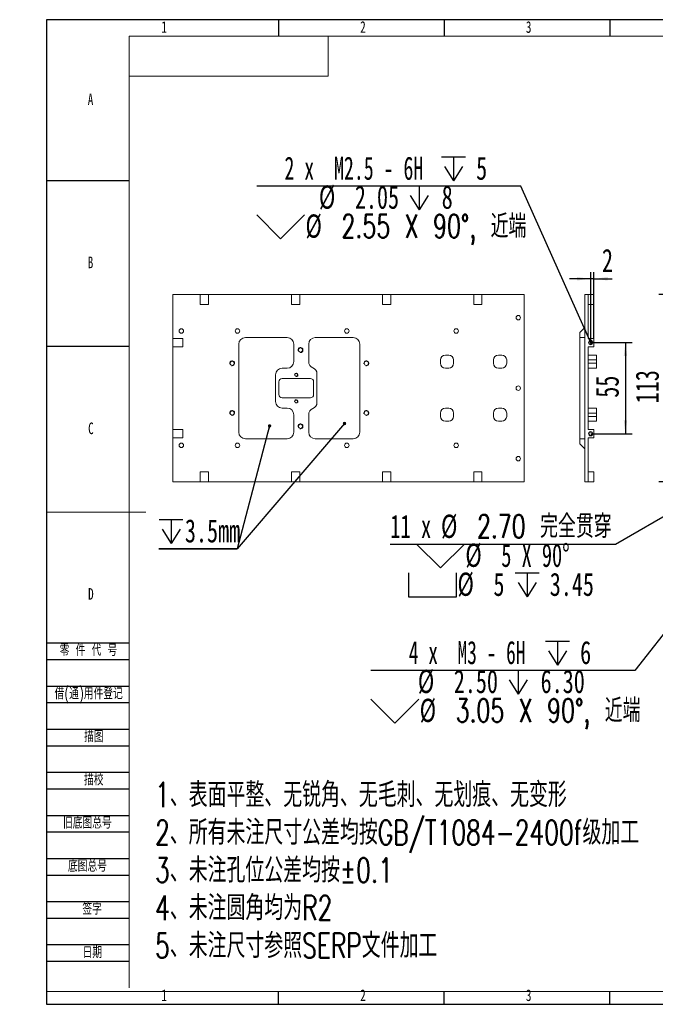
# Model space of a CAD drawing. Header units: millimetres. Extents: x -8 to 916, y -4 to 297.
# Tile 1 of 13: x -8 to 184, y 0 to 297. Entities that reach past the tile are written whole.
import ezdxf

# ---------------------------------------------------------------- set-up
doc = ezdxf.new("R2010")
doc.units = ezdxf.units.MM
for name, color, linetype in [('10', 7, 'Continuous'), ('5', 7, 'Continuous'), ('9', 7, 'Continuous')]:
    doc.layers.add(name, color=color, linetype=linetype)
doc.styles.add('SLDTEXTSTYLE0', font='TXT', dxfattribs={"width": 0.7, "bigfont": 'bigfont'})
doc.styles.add('SLDTEXTSTYLE1', font='TXT', dxfattribs={"width": 0.7})
doc.styles.add('SLDTEXTSTYLE2', font='TXT', dxfattribs={"width": 0.614286, "bigfont": 'bigfont'})
doc.styles.add('SLDTEXTSTYLE4', font='TXT', dxfattribs={"width": 0.65})
doc.styles.add('SLDTEXTSTYLE5', font='TXT', dxfattribs={"width": 0.642857})
doc.styles.add('SLDTEXTSTYLE6', font='TXT', dxfattribs={"width": 0.616667})
doc.styles.add('SLDTEXTSTYLE7', font='TXT', dxfattribs={"width": 0.628571})
doc.dimstyles.new('SLDDIMSTYLE0', dxfattribs={"dimtxt": 7, "dimasz": 4.08, "dimexe": 0, "dimexo": 0.0625, "dimgap": 1.75, "dimtad": 2, "dimlfac": 2, "dimrnd": 1e-09, "dimzin": 12, "dimdsep": 46, "dimtxsty": 'SLDTEXTSTYLE1', "dimsah": 1, "dimcen": 0.09, "dimadec": 0, "dimazin": 3, "dimtfac": 1, "dimtofl": 0, "dimtmove": 0, "dimatfit": 3, "dimfxl": 0, "dimfrac": 2, "dimtolj": 1, "dimtzin": 12, "dimarcsym": 0})
doc.dimstyles.new('SLDDIMSTYLE1', dxfattribs={"dimtxt": 7, "dimasz": 4.08, "dimexe": 0, "dimexo": 0.0625, "dimgap": 1.75, "dimtad": 0, "dimtih": 1, "dimtoh": 1, "dimlfac": 2, "dimrnd": 1e-09, "dimzin": 4, "dimdsep": 46, "dimtxsty": 'SLDTEXTSTYLE1', "dimblk1": 'NONE', "dimsah": 1, "dimcen": 0, "dimadec": 0, "dimazin": 1, "dimtfac": 1, "dimtmove": 0, "dimatfit": 3, "dimldrblk": 'NONE', "dimfxl": 0, "dimfrac": 2, "dimtolj": 1, "dimtzin": 12, "dimarcsym": 0})
doc.dimstyles.new('SLDDIMSTYLE3', dxfattribs={"dimtxt": 7, "dimasz": 4.08, "dimexe": 0, "dimexo": 0.0625, "dimgap": 1.75, "dimtad": 2, "dimlfac": 2, "dimrnd": 1e-09, "dimzin": 12, "dimdsep": 46, "dimtxsty": 'SLDTEXTSTYLE1', "dimsah": 1, "dimcen": 0.09, "dimadec": 0, "dimazin": 3, "dimtfac": 1, "dimtmove": 0, "dimatfit": 0, "dimfxl": 0, "dimfrac": 2, "dimtolj": 1, "dimtzin": 12, "dimarcsym": 0})
doc.dimstyles.new('SLDDIMSTYLE5', dxfattribs={"dimtxt": 7, "dimasz": 4.08, "dimexe": 0, "dimexo": 0.0625, "dimgap": 1.75, "dimtad": 0, "dimtih": 1, "dimtoh": 1, "dimdec": 6, "dimlfac": 2, "dimrnd": 1e-09, "dimzin": 12, "dimdsep": 46, "dimtxsty": 'SLDTEXTSTYLE1', "dimblk1": 'NONE', "dimsah": 1, "dimcen": 0, "dimadec": 0, "dimazin": 3, "dimtfac": 1, "dimtmove": 0, "dimatfit": 3, "dimldrblk": 'NONE', "dimfxl": 0, "dimfrac": 2, "dimtolj": 1, "dimtzin": 12, "dimarcsym": 0})

# ---------------------------------------------------------------- blocks, each defined once
blk = doc.blocks.new('SW_NOTE_1')
at = {"layer": '10', "color": 0, "attachment_point": 1, "style": 'SLDTEXTSTYLE0'}
for s, insert, char_height in [('1\\M+18141\\M+1955C\\M+196CA\\M+195BD\\M+190AE\\M+18141\\M+19DD9锐\\M+18A70\\M+18141\\M+19DD9\\M+196D1\\M+18E68\\M+18141\\M+19DD9划\\M+18DAD\\M+18141\\M+19DD9变\\M+18C60', (0, 9.55), 7.40833), ('2\\M+18141\\M+18F8A\\M+1974C\\M+196A2\\M+1928D\\M+18EDA\\M+190A1\\M+18CF6\\M+18DB7\\M+18BCF\\M+188C2GB/T1084-2400f级\\M+189C1\\M+18D48', (0, -1.83), 7.40833), ('3\\M+18141\\M+196A2\\M+1928D\\M+18D45\\M+188CA\\M+18CF6\\M+18DB7\\M+18BCF\\M+188C2\\M+1817D0.1', (0, -13.21), 7.4083), ('4\\M+18141\\M+196A2\\M+1928D圆\\M+18A70\\M+18BCF为R2', (0, -24.58), 7.4083), ('5\\M+18141\\M+196A2\\M+1928D\\M+18EDA\\M+190A1\\M+18E51\\M+18FC6SERP\\M+195B6\\M+18C8F\\M+189C1\\M+18D48', (0, -35.96), 7.4083)]:
    blk.add_mtext(s, dxfattribs=dict(at, insert=insert, char_height=char_height))
blk = doc.blocks.new('SW_SYMBOL_HOLE_SINK')
at = {"layer": '10', "color": 0}
for p, q in [((0, 875), (800, 75)), ((800, 75), (1600, 875))]:
    blk.add_line(p, q, dxfattribs=at)
blk = doc.blocks.new('SW_SYMBOL_HOLE_SPOT')
at = {"layer": '10', "color": 0}
for p, q in [((0, 875), (0, 75)), ((1600, 75), (1600, 875)), ((0, 75), (1600, 75))]:
    blk.add_line(p, q, dxfattribs=at)
blk = doc.blocks.new('SW_SYMBOL_HOLE_DEPTH')
at = {"layer": '10', "color": 0}
for p, q in [((0, 875), (800, 875)), ((400, 875), (400, 75)), ((100, 555), (400, 75)), ((700, 555), (400, 75))]:
    blk.add_line(p, q, dxfattribs=at)
blk = doc.blocks.new('_D_2')
at = {"layer": '10'}
for p, q in [((215.5, 163.98), (171.79, 138.73)), ((217.67, 165.23), (215.5, 163.98)), ((171.79, 138.73), (103.76, 138.73))]:
    blk.add_line(p, q, dxfattribs=at)
blk.add_solid([(215.5, 163.98), (211.72, 162.38), (212.23, 161.5)], dxfattribs=at)
at = {"layer": '10', "xscale": 0.009023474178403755, "yscale": 0.009023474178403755, "zscale": 0.009023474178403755}
for name, p in [('SW_SYMBOL_HOLE_SINK', (111.71, 130.95)), ('SW_SYMBOL_HOLE_SPOT', (109.33, 122.21)), ('SW_SYMBOL_HOLE_DEPTH', (141.49, 122.21))]:
    blk.add_blockref(name, p, dxfattribs=at)
at = {"layer": '10', "char_height": 7, "attachment_point": 1}
for s, insert, style in [('11 x', (103.76, 147.68), 'SLDTEXTSTYLE4'), ('%%c', (119.09, 147.7), 'SLDTEXTSTYLE1'), ('2.70 \\M+18AAE\\M+19153贯\\M+190FA', (129.94, 147.68), 'SLDTEXTSTYLE0'), ('%%c', (126.44, 138.96), 'SLDTEXTSTYLE1'), ('5 X 90°', (137.29, 138.94), 'SLDTEXTSTYLE5'), ('%%c', (124.06, 130.22), 'SLDTEXTSTYLE1'), ('5', (134.91, 130.19), 'SLDTEXTSTYLE1'), ('3.45', (151.91, 130.19), 'SLDTEXTSTYLE1')]:
    blk.add_mtext(s, dxfattribs=dict(at, insert=insert, style=style))
blk = doc.blocks.new('_NONE')
blk = doc.blocks.new('_D_10')
at = {"layer": '10'}
for p, q in [((238.56, 178.45), (237.62, 177.25)), ((237.62, 177.25), (177.62, 100.68)), ((177.62, 100.68), (97.92, 100.68))]:
    blk.add_line(p, q, dxfattribs=at)
blk.add_solid([(237.62, 177.25), (234.7, 174.36), (235.5, 173.73)], dxfattribs=at)
at = {"layer": '10', "xscale": 0.009023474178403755, "yscale": 0.009023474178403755, "zscale": 0.009023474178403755}
for name, p in [('SW_SYMBOL_HOLE_DEPTH', (150.66, 101.64)), ('SW_SYMBOL_HOLE_DEPTH', (138.73, 92.9)), ('SW_SYMBOL_HOLE_SINK', (97.92, 84.16))]:
    blk.add_blockref(name, p, dxfattribs=at)
at = {"layer": '10', "char_height": 7, "attachment_point": 1}
for s, insert, style in [('4 x  M3 - 6H', (109.37, 109.62), 'SLDTEXTSTYLE6'), ('6', (161.08, 109.62), 'SLDTEXTSTYLE1'), ('%%c', (112.1, 100.91), 'SLDTEXTSTYLE1'), ('2.50', (122.95, 100.88), 'SLDTEXTSTYLE1'), ('6.30', (149.15, 100.88), 'SLDTEXTSTYLE1'), ('%%c', (112.65, 92.17), 'SLDTEXTSTYLE1'), ('3.05 X 90\\M+1818B, \\M+18BDF\\M+1925B', (123.5, 92.14), 'SLDTEXTSTYLE0')]:
    blk.add_mtext(s, dxfattribs=dict(at, insert=insert, style=style))
blk = doc.blocks.new('_D_15')
at = {"layer": '10'}
for p, q in [((214.84, 214.1), (184.84, 214.1)), ((186.84, 214.1), (186.84, 157.6)), ((214.84, 157.6), (184.84, 157.6))]:
    blk.add_line(p, q, dxfattribs=at)
for points in [[(186.84, 214.1), (186.33, 210.02), (187.35, 210.02)], [(186.84, 157.6), (187.35, 161.68), (186.33, 161.68)]]:
    blk.add_solid(points, dxfattribs=at)
at = {"layer": '10', "insert": (177.81, 181.29), "char_height": 7, "attachment_point": 1, "rotation": 90, "style": 'SLDTEXTSTYLE1'}
blk.add_mtext('113', dxfattribs=at)
blk = doc.blocks.new('_D_29')
at = {"layer": '10'}
for p, q in [((164.26, 199.6), (176.75, 199.6)), ((174.75, 199.6), (174.75, 172.1)), ((164.26, 172.1), (176.75, 172.1))]:
    blk.add_line(p, q, dxfattribs=at)
for points in [[(174.75, 199.6), (174.24, 195.52), (175.26, 195.52)], [(174.75, 172.1), (175.26, 176.18), (174.24, 176.18)]]:
    blk.add_solid(points, dxfattribs=at)
at = {"layer": '10', "insert": (165.73, 182.97), "char_height": 7, "attachment_point": 1, "rotation": 90, "style": 'SLDTEXTSTYLE1'}
blk.add_mtext('55', dxfattribs=at)
blk = doc.blocks.new('_D_30')
at = {"layer": '10'}
for p, q in [((164.26, 199.6), (164.26, 220.85)), ((165.26, 200.85), (165.26, 220.85)), ((164.26, 218.85), (157.91, 218.85)), ((165.26, 218.85), (164.26, 218.85)), ((165.26, 218.85), (170.74, 218.85))]:
    blk.add_line(p, q, dxfattribs=at)
for points in [[(164.26, 218.85), (160.18, 219.36), (160.18, 218.34)], [(165.26, 218.85), (169.34, 218.34), (169.34, 219.36)]]:
    blk.add_solid(points, dxfattribs=at)
at = {"layer": '10', "insert": (167.66, 227.88), "char_height": 7, "attachment_point": 1, "style": 'SLDTEXTSTYLE1'}
blk.add_mtext('2', dxfattribs=at)
blk = doc.blocks.new('_D_31')
at = {"layer": '10'}
for p, q in [((143.16, 246.76), (63.47, 246.76)), ((164, 200.19), (143.16, 246.76)), ((164.52, 199.02), (164, 200.19))]:
    blk.add_line(p, q, dxfattribs=at)
blk.add_solid([(164, 200.19), (162.8, 204.12), (161.87, 203.7)], dxfattribs=at)
at = {"layer": '10', "xscale": 0.009023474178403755, "yscale": 0.009023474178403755, "zscale": 0.009023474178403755}
for name, p in [('SW_SYMBOL_HOLE_DEPTH', (119.27, 247.72)), ('SW_SYMBOL_HOLE_DEPTH', (108.88, 238.98)), ('SW_SYMBOL_HOLE_SINK', (63.47, 230.24))]:
    blk.add_blockref(name, p, dxfattribs=at)
at = {"layer": '10', "char_height": 7, "attachment_point": 1}
for s, insert, style in [('2 x  M2.5 - 6H', (71.84, 255.71), 'SLDTEXTSTYLE7'), ('5', (129.69, 255.71), 'SLDTEXTSTYLE1'), ('%%c', (82.24, 247), 'SLDTEXTSTYLE1'), ('2.05', (93.1, 246.97), 'SLDTEXTSTYLE1'), ('8', (119.3, 246.97), 'SLDTEXTSTYLE1'), ('%%c', (78.19, 238.26), 'SLDTEXTSTYLE1'), ('2.55 X 90\\M+1818B, \\M+18BDF\\M+1925B', (89.05, 238.23), 'SLDTEXTSTYLE0')]:
    blk.add_mtext(s, dxfattribs=dict(at, insert=insert, style=style))
blk = doc.blocks.new('SW_NOTE_2')
at = {"layer": '10', "color": 0}
for p, q in [((-0.09, 0.06), (23.53, 0.06)), ((23.53, 0.06), (-0.09, 0.06)), ((-0.09, 0.06), (23.53, 0.06)), ((23.53, 0.06), (-0.09, 0.06)), ((-0.09, 0.06), (23.53, 0.06)), ((23.53, 0.06), (-0.09, 0.06))]:
    blk.add_line(p, q, dxfattribs=at)
at = {"layer": '10', "color": 0, "xscale": 0.009023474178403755, "yscale": 0.009023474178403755, "zscale": 0.009023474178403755}
blk.add_blockref('SW_SYMBOL_HOLE_DEPTH', (0, 1.01), dxfattribs=at)
at = {"layer": '10', "color": 0, "insert": (7.8, 9.02), "char_height": 7, "attachment_point": 1, "style": 'SLDTEXTSTYLE1'}
blk.add_mtext('3.5mm', dxfattribs=at)
blk = doc.blocks.new('_DOT')
at = {"color": 0, "linetype": 'ByBlock', "lineweight": -2}
blk.add_line((-0.5, 0), (-1, 0), dxfattribs=at)
at = {"color": 0, "linetype": 'ByBlock', "const_width": 0.5}
blk.add_lwpolyline([(-0.25, 0, 1), (0.25, 0, 1)], format="xyb", close=True, dxfattribs=at)

msp = doc.modelspace()

# ---------------------------------------------------------------- linework, layer by layer
at = {"color": 7, "linetype": 'Continuous', "lineweight": 15}
for p, q in [((38.15597649, 200.85380445), (38.15597649, 214.10380429)), ((38.15597649, 214.10380429), (46.45597543, 214.10380429)), ((46.45597543, 214.10380429), (46.45597543, 211.1038038)), ((48.95598049, 214.10380429), (46.45597543, 214.10380429)), ((48.95598049, 211.1038038), (48.95598049, 214.10380429)), ((48.95598049, 214.10380429), (73.955979, 214.10380429)), ((73.955979, 214.10380429), (73.955979, 211.1038038)), ((76.45597662, 214.10380429), (73.955979, 214.10380429)), ((76.45597662, 211.1038038), (76.45597662, 214.10380429)), ((76.45597662, 214.10380429), (101.45597885, 214.10380429)), ((101.45597885, 214.10380429), (101.45597885, 211.1038038)), ((103.95597647, 214.10380429), (101.45597885, 214.10380429)), ((103.95597647, 211.1038038), (103.95597647, 214.10380429)), ((103.95597647, 214.10380429), (128.95597684, 214.10380429)), ((128.95597684, 214.10380429), (128.95597684, 211.1038038)), ((131.45597725, 214.10380429), (128.95597684, 214.10380429)), ((131.45597725, 211.1038038), (131.45597725, 214.10380429)), ((131.45597725, 214.10380429), (144.1559771, 214.10380429)), ((144.1559771, 214.10380429), (144.1559771, 157.60380527)), ((162.50789656, 214.10380429), (163.50789661, 214.10380429)), ((162.50789656, 157.60380527), (162.50789656, 214.10380429)), ((163.50789661, 200.85380445), (163.50789661, 214.10380429)), ((165.25789666, 214.10380429), (163.50789661, 214.10380429)), ((165.25789666, 214.10380429), (165.25789666, 211.1038038)), ((46.45597543, 211.1038038), (48.95598049, 211.1038038)), ((73.955979, 211.1038038), (76.45597662, 211.1038038)), ((101.45597885, 211.1038038), (103.95597647, 211.1038038)), ((128.95597684, 211.1038038), (131.45597725, 211.1038038)), ((165.25789666, 211.1038038), (163.50789661, 211.1038038)), ((161.00789666, 202.60380427), (162.50789656, 204.10380451)), ((161.00789666, 201.10380402), (161.00789666, 202.60380427)), ((41.15597512, 200.85380445), (38.15597649, 200.85380445)), ((38.15597649, 200.85380445), (38.15597649, 198.35380404)), ((41.15597512, 198.35380404), (41.15597512, 200.85380445)), ((58.05778111, 199.1038037), (58.05778111, 172.60380401)), ((72.65597935, 201.10380402), (60.05778517, 201.10380402)), ((74.65597595, 193.853804), (74.65597595, 199.1038037)), ((79.15597762, 199.1038037), (79.15597762, 193.853804)), ((92.55778398, 201.10380402), (81.15597422, 201.10380402)), ((94.5577843, 172.60380401), (94.5577843, 199.1038037)), ((161.00789666, 170.60380368), (161.00789666, 201.10380402)), ((161.00789666, 201.10380402), (162.50789656, 201.10380402)), ((165.25789666, 200.85380445), (163.50789661, 200.85380445)), ((165.25789666, 200.85380445), (165.25789666, 198.35380404)), ((38.15597649, 198.35380404), (41.15597512, 198.35380404)), ((38.15597649, 173.35380367), (38.15597649, 198.35380404)), ((163.50789661, 173.35380367), (163.50789661, 198.35380404)), ((165.25789666, 198.35380404), (163.50789661, 198.35380404)), ((118.90597622, 194.35380408), (118.90597622, 193.35380415)), ((121.40597756, 195.85380409), (120.4059774, 195.85380409)), ((122.90597688, 193.35380415), (122.90597688, 194.35380408)), ((134.90597698, 194.35380408), (134.90597698, 193.35380415)), ((137.40597739, 195.85380409), (136.40597723, 195.85380409)), ((138.90597717, 193.35380415), (138.90597717, 194.35380408)), ((163.50789661, 195.85380409), (166.00789655, 195.85380409)), ((166.00789655, 194.35380408), (163.50789661, 194.35380408)), ((163.50789661, 193.35380415), (166.00789655, 193.35380415)), ((166.00789655, 195.85380409), (166.00789655, 194.35380408)), ((166.00789655, 194.35380408), (166.00789655, 193.35380415)), ((166.00789655, 193.35380415), (166.00789655, 191.85380414)), ((71.15597631, 191.85380414), (72.65597935, 191.85380414)), ((81.65597524, 190.14570487), (81.65597524, 181.56190342)), ((120.4059774, 191.85380414), (121.40597756, 191.85380414)), ((136.40597723, 191.85380414), (137.40597739, 191.85380414)), ((166.00789655, 191.85380414), (163.50789661, 191.85380414)), ((69.15597971, 181.85380413), (69.15597971, 189.85380416)), ((70.15597428, 187.72880416), (70.15597428, 183.97880424)), ((79.65597863, 188.72880409), (71.15597631, 188.72880409)), ((80.65598066, 183.97880424), (80.65598066, 187.72880416)), ((71.15597631, 182.97880454), (79.65597863, 182.97880454)), ((72.65597935, 179.8538038), (71.15597631, 179.8538038)), ((118.90597622, 178.35380448), (118.90597622, 177.35380432)), ((121.40597756, 179.8538038), (120.4059774, 179.8538038)), ((122.90597688, 177.35380432), (122.90597688, 178.35380448)), ((134.90597698, 178.35380448), (134.90597698, 177.35380432)), ((137.40597739, 179.8538038), (136.40597723, 179.8538038)), ((138.90597717, 177.35380432), (138.90597717, 178.35380448)), ((163.50789661, 179.8538038), (166.00789655, 179.8538038)), ((166.00789655, 178.35380448), (163.50789661, 178.35380448)), ((166.00789655, 179.8538038), (166.00789655, 178.35380448)), ((166.00789655, 178.35380448), (166.00789655, 177.35380432)), ((74.65597595, 172.60380401), (74.65597595, 177.8538044)), ((79.15597762, 177.8538044), (79.15597762, 172.60380401)), ((120.4059774, 175.85380408), (121.40597756, 175.85380408)), ((136.40597723, 175.85380408), (137.40597739, 175.85380408)), ((163.50789661, 177.35380432), (166.00789655, 177.35380432)), ((166.00789655, 175.85380408), (163.50789661, 175.85380408)), ((166.00789655, 177.35380432), (166.00789655, 175.85380408)), ((38.15597649, 173.35380367), (38.15597649, 170.85380419)), ((41.15597512, 173.35380367), (38.15597649, 173.35380367)), ((41.15597512, 170.85380419), (41.15597512, 173.35380367)), ((165.25789666, 173.35380367), (163.50789661, 173.35380367)), ((165.25789666, 173.35380367), (165.25789666, 170.85380419)), ((38.15597649, 170.85380419), (41.15597512, 170.85380419)), ((38.15597649, 157.60380527), (38.15597649, 170.85380419)), ((60.05778517, 170.60380368), (72.65597935, 170.60380368)), ((81.15597422, 170.60380368), (92.55778398, 170.60380368)), ((161.00789666, 170.60380368), (162.50789656, 170.60380368)), ((161.00789666, 169.10380437), (161.00789666, 170.60380368)), ((163.50789661, 157.60380527), (163.50789661, 170.85380419)), ((165.25789666, 170.85380419), (163.50789661, 170.85380419)), ((161.00789666, 169.10380437), (162.50789656, 167.60380319)), ((46.45597543, 160.6038039), (46.45597543, 157.60380527)), ((48.95598049, 160.6038039), (46.45597543, 160.6038039)), ((48.95598049, 157.60380527), (48.95598049, 160.6038039)), ((73.955979, 160.6038039), (73.955979, 157.60380527)), ((76.45597662, 160.6038039), (73.955979, 160.6038039)), ((76.45597662, 157.60380527), (76.45597662, 160.6038039)), ((101.45597885, 160.6038039), (101.45597885, 157.60380527)), ((103.95597647, 160.6038039), (101.45597885, 160.6038039)), ((103.95597647, 157.60380527), (103.95597647, 160.6038039)), ((131.45597725, 160.6038039), (128.95597684, 160.6038039)), ((128.95597684, 160.6038039), (128.95597684, 157.60380527)), ((131.45597725, 157.60380527), (131.45597725, 160.6038039)), ((165.25789666, 160.6038039), (163.50789661, 160.6038039)), ((165.25789666, 160.6038039), (165.25789666, 157.60380527)), ((46.45597543, 157.60380527), (38.15597649, 157.60380527)), ((46.45597543, 157.60380527), (48.95598049, 157.60380527)), ((73.955979, 157.60380527), (48.95598049, 157.60380527)), ((73.955979, 157.60380527), (76.45597662, 157.60380527)), ((101.45597885, 157.60380527), (76.45597662, 157.60380527)), ((101.45597885, 157.60380527), (103.95597647, 157.60380527)), ((128.95597684, 157.60380527), (103.95597647, 157.60380527)), ((128.95597684, 157.60380527), (131.45597725, 157.60380527)), ((144.1559771, 157.60380527), (131.45597725, 157.60380527)), ((162.50789656, 157.60380527), (163.50789661, 157.60380527)), ((165.25789666, 157.60380527), (163.50789661, 157.60380527))]:
    msp.add_line(p, q, dxfattribs=at)
for centre, radius in [((142.40597704, 207.10380411), 0.675), ((40.70597704, 203.10380411), 0.675), ((57.65597704, 203.10380411), 0.675), ((90.65597704, 203.10380411), 0.675), ((123.65597704, 203.10380411), 0.675), ((164.25789661, 199.60380411), 0.6375), ((164.25789661, 199.60380411), 0.5125), ((76.69626913, 197.35380411), 0.625), ((56.05778297, 193.35380411), 0.625), ((96.55778297, 193.35380411), 0.625), ((75.40597704, 189.85380411), 0.4), ((142.40597704, 185.85380411), 0.675), ((75.40597704, 181.85380411), 0.4), ((56.05778297, 178.35380411), 0.625), ((96.55778297, 178.35380411), 0.625), ((76.69626913, 174.35380411), 0.625), ((164.25789661, 172.10380411), 0.6375), ((164.25789661, 172.10380411), 0.5125), ((40.70597704, 168.60380411), 0.675), ((57.65597704, 168.60380411), 0.675), ((90.65597704, 168.60380411), 0.675), ((123.65597704, 168.60380411), 0.675), ((142.40597704, 164.60380411), 0.675)]:
    msp.add_circle(centre, radius, dxfattribs=at)
for centre, radius, start, end in [((60.05778297, 199.10380411), 2, 90, 180), ((72.65597704, 199.10380411), 2, 0, 90), ((81.15597704, 199.10380411), 2, 90, 180), ((92.55778297, 199.10380411), 2, 0, 90), ((72.65597704, 193.85380411), 2, 270, 0), ((81.15597704, 193.85380411), 2, 180, 247.975687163), ((120.40597704, 194.35380411), 1.5, 90, 180), ((120.40597704, 193.35380411), 1.5, 180, 270), ((121.40597704, 194.35380411), 1.5, 0, 90), ((121.40597704, 193.35380411), 1.5, 270, 0), ((136.40597704, 194.35380411), 1.5, 90, 180), ((136.40597704, 193.35380411), 1.5, 180, 270), ((137.40597704, 194.35380411), 1.5, 0, 90), ((137.40597704, 193.35380411), 1.5, 270, 0), ((71.15597704, 189.85380411), 2, 90, 180), ((79.65597704, 190.14570487), 2, 0, 67.975687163), ((71.15597704, 187.72880411), 1, 90, 180), ((79.65597704, 187.72880411), 1, 0, 90), ((71.15597704, 181.85380411), 2, 180, 270), ((71.15597704, 183.97880411), 1, 180, 270), ((79.65597704, 183.97880411), 1, 270, 0), ((79.65597704, 181.56190336), 2, 292.024312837, 0), ((72.65597704, 177.85380411), 2, 0, 90), ((81.15597704, 177.85380411), 2, 112.024312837, 180), ((120.40597704, 178.35380411), 1.5, 90, 180), ((121.40597704, 178.35380411), 1.5, 0, 90), ((136.40597704, 178.35380411), 1.5, 90, 180), ((137.40597704, 178.35380411), 1.5, 0, 90), ((120.40597704, 177.35380411), 1.5, 180, 270), ((121.40597704, 177.35380411), 1.5, 270, 0), ((136.40597704, 177.35380411), 1.5, 180, 270), ((137.40597704, 177.35380411), 1.5, 270, 0), ((60.05778297, 172.60380411), 2, 180, 270), ((72.65597704, 172.60380411), 2, 270, 0), ((81.15597704, 172.60380411), 2, 180, 270), ((92.55778297, 172.60380411), 2, 270, 0)]:
    msp.add_arc(centre, radius, start, end, dxfattribs=at)
at = {"color": 7, "linetype": 'Continuous', "lineweight": 0}
for centre, radius in [((164.25789661, 199.60380411), 0.625), ((76.69626913, 197.35380411), 0.75), ((56.05778297, 193.35380411), 0.75), ((96.55778297, 193.35380411), 0.75), ((75.40597704, 189.85380411), 0.5), ((75.40597704, 181.85380411), 0.5), ((56.05778297, 178.35380411), 0.75), ((96.55778297, 178.35380411), 0.75), ((76.69626913, 174.35380411), 0.75), ((164.25789661, 172.10380411), 0.625)]:
    msp.add_arc(centre, radius, 255, 195, dxfattribs=at)
at = {"layer": '10'}
for p in [(89.96556815, 175.19523169), (67.35552229, 174.46587537)]:
    msp.add_line(p, (57.53655793, 137.36979753), dxfattribs=at)
at = {"layer": '10', "color": 7}
for p, q in [((0, 109), (25, 109)), ((0, 104), (25, 104)), ((0, 96), (25, 96)), ((0, 91), (25, 91)), ((0, 83), (25, 83)), ((0, 78), (25, 78)), ((0, 70), (25, 70)), ((0, 65), (25, 65)), ((0, 57), (25, 57)), ((0, 52), (25, 52)), ((0, 44), (25, 44)), ((0, 39), (25, 39)), ((0, 31), (25, 31)), ((0, 26), (25, 26)), ((0, 18), (25, 18)), ((0, 13), (25, 13))]:
    msp.add_line(p, q, dxfattribs=at)
at = {"layer": '5'}
for p, q in [((70, 297), (70, 292)), ((120, 297), (120, 292)), ((170, 297), (170, 292)), ((0, 248.5), (25, 248.5)), ((0, 198.5), (25, 198.5)), ((70, 0), (70, 3.8961968)), ((120, 0), (120, 3.8961968)), ((170, 0), (170, 3.8961968))]:
    msp.add_line(p, q, dxfattribs=at)
at = {"layer": '5', "color": 7, "lineweight": 15}
for p, q in [((415, 292), (25, 292)), ((25, 292), (25, 5)), ((85, 280), (85, 292)), ((25, 280), (85, 280)), ((0, 3.8961968), (415, 3.8961968))]:
    msp.add_line(p, q, dxfattribs=at)
at = {"layer": '5', "lineweight": 15}
msp.add_line((0, 148.5), (30, 148.5), dxfattribs=at)
at = {"layer": '9', "color": 7}
for p, q in [((420, 297), (0, 297)), ((0, 297), (0, 0)), ((0, 0), (420, 0))]:
    msp.add_line(p, q, dxfattribs=at)

# ---------------------------------------------------------------- block references
at = {"layer": '10', "xscale": 1.016, "yscale": 1.016}
for p, rotation in [((89.96556815, 175.19523169, -2.75), 49.39241057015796), ((67.35552229, 174.46587537, -2.75), 75.17436536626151)]:
    msp.add_blockref('_DOT', p, dxfattribs=dict(at, rotation=rotation))
at = {"layer": '10'}
for name, p in [('SW_NOTE_2', (34.00696306, 137.30986758)), ('SW_NOTE_1', (32.80506805, 57.3718725))]:
    msp.add_blockref(name, p, dxfattribs=at)

# ---------------------------------------------------------------- texts
at = {"layer": '10', "char_height": 3.5, "attachment_point": 2, "style": 'SLDTEXTSTYLE1'}
for s, insert in [('1', (35.54444444, 296.54267083)), ('2', (95.54444444, 296.54267083)), ('3', (145.54444444, 296.54267083)), ('A', (13.32031252, 274.73642786)), ('B', (13.32031252, 225.54267083)), ('C', (13.42725694, 175.48642786)), ('D', (13.42968752, 125.54267083)), ('1', (35.54444444, 4.48642786)), ('2', (95.54444444, 4.48642786)), ('3', (145.54444444, 4.48642786))]:
    msp.add_mtext(s, dxfattribs=dict(at, insert=insert))
at = {"layer": '10', "color": 7, "char_height": 3.5}
for s, insert, attachment_point, style in [('\\M+197EB \\M+18C8F \\M+191E3 \\M+18D86', (4.02312428, 108.59475302), 1, 'SLDTEXTSTYLE2'), ('\\M+18ED8(\\M+192CA)\\M+19770\\M+18C8F\\M+1936F记', (2.47374903, 95.49917644), 1, 'SLDTEXTSTYLE0'), ('\\M+19560图', (14.33020837, 82.55253171), 2, 'SLDTEXTSTYLE0'), ('\\M+19560\\M+18D5A', (14.29769963, 69.51705744), 2, 'SLDTEXTSTYLE0'), ('\\M+18B8C\\M+192EA图总\\M+18D86', (4.9999997, 56.48751639), 1, 'SLDTEXTSTYLE0'), ('\\M+192EA图总\\M+18D86', (6.49999995, 43.48633811), 1, 'SLDTEXTSTYLE0'), ('签\\M+18E9A', (13.80386712, 30.53690136), 2, 'SLDTEXTSTYLE0'), ('\\M+193FA\\M+18AFA', (13.88103744, 17.4367573), 2, 'SLDTEXTSTYLE0')]:
    msp.add_mtext(s, dxfattribs=dict(at, insert=insert, attachment_point=attachment_point, style=style))

# ---------------------------------------------------------------- dimensions: what is measured, and where the dimension line sits
at = {"layer": '10'}
for p1, p2, text, picture, middle in [((164.51820007, 199.0218691), (163.99759315, 200.18573913), '2 x  M2.5 - 6H {\\fGDT;x} 5\\P%%c 2.05 {\\fGDT;x} 8\\P{\\fGDT;w}%%c 2.55 X 90°, 近端', '_D_31', (102.52020735, 242.31387637)), ((238.5574949, 178.45401599), (237.61695898, 177.25359224), '4 x  M3 - 6H {\\fGDT;x} 6\\P%%c 2.50 {\\fGDT;x} 6.30\\P{\\fGDT;w}%%c 3.05 X 90°, 近端', '_D_10', (136.97812018, 96.22840117))]:
    dim = msp.add_diameter_dim_2p(p1=p1, p2=p2, text=text, dimstyle='SLDDIMSTYLE5', override={"dimpost": '<>'}, dxfattribs=at)
    dim.commit()
    dim.dimension.update_dxf_attribs({"geometry": picture, "text_midpoint": middle, "dimtype": 163})
dim = msp.add_linear_dim(base=(164.25789661, 218.85245366), p1=(165.25789661, 200.85380411), p2=(164.25789661, 199.60380411), dimstyle='SLDDIMSTYLE3', dxfattribs=at)
dim.commit()
dim.dimension.update_dxf_attribs({"geometry": '_D_30', "text_midpoint": (169.1991703, 218.85245366), "dimtype": 160})
for base, p1, p2, picture, middle in [((186.83722694, 157.60380411), (214.83722694, 214.10380411), (214.83722694, 157.60380411), '_D_15', (186.83722694, 185.89759151)), ((174.74880557, 172.10380411), (164.25789661, 199.60380411), (164.25789661, 172.10380411), '_D_29', (174.74880557, 186.0373881))]:
    dim = msp.add_linear_dim(base=base, p1=p1, p2=p2, angle=90, dimstyle='SLDDIMSTYLE0', dxfattribs=at)
    dim.commit()
    dim.dimension.update_dxf_attribs({"geometry": picture, "text_midpoint": middle, "dimtype": 160})
dim = msp.add_diameter_dim_2p(p1=(217.66968485, 165.228932), p2=(215.50476903, 163.97867623), text='11 x <> 完全贯穿\\P{\\fGDT;w}%%c 5 X 90°\\P{\\fGDT;v}%%c 5 {\\fGDT;x} 3.45', dimstyle='SLDDIMSTYLE1', dxfattribs=at)
dim.commit()
dim.dimension.update_dxf_attribs({"geometry": '_D_2', "text_midpoint": (136.97812018, 134.28166798), "dimtype": 163})

doc.saveas('drawing.dxf')
